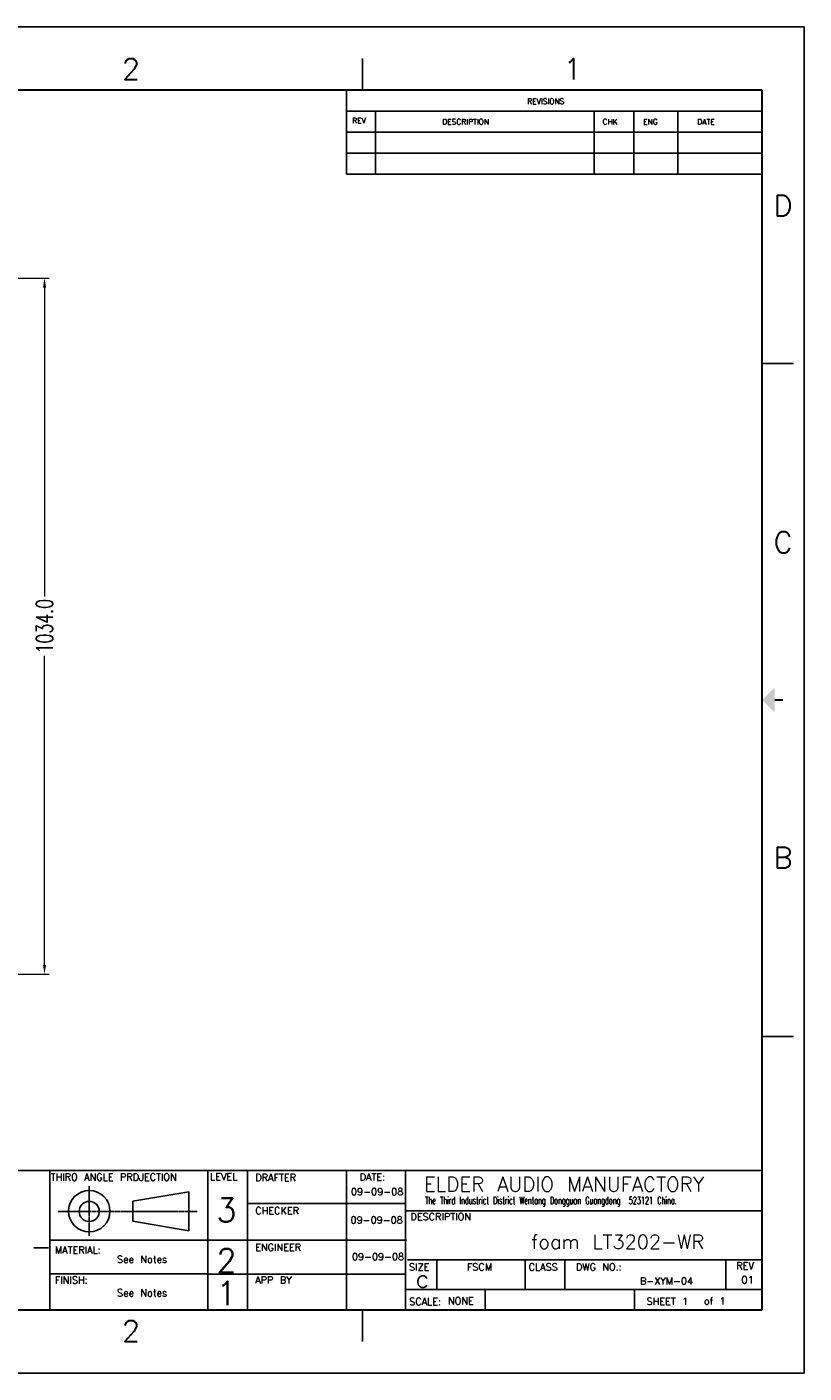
# Model space of a CAD drawing. Extents: x 7681 to 10331, y -1434 to 565.
# Tile 2 of 2: x 9177 to 10331, y -1434 to 565. Entities that reach past the tile are written whole.
import ezdxf
from ezdxf.enums import TextEntityAlignment as Align

# ---------------------------------------------------------------- set-up
doc = ezdxf.new("R2010")
doc.units = 0
doc.header["$LTSCALE"] = 7
doc.header["$MEASUREMENT"] = 0
doc.linetypes.add('CENTER', pattern=[0.6, 0.375, -0.075, 0.075, -0.075])
doc.layers.get('0').update_dxf_attribs({"linetype": 'CONTINUOUS'})
doc.layers.get('Defpoints').update_dxf_attribs({"linetype": 'CONTINUOUS'})
for name, color, linetype in [('5标注', 1, 'CONTINUOUS'), ('6文本', 5, 'CONTINUOUS'), ('Title Block', 7, 'CONTINUOUS')]:
    doc.layers.add(name, color=color, linetype=linetype)
doc.styles.add('Roman', font='romans')
doc.styles.get("Standard").update_dxf_attribs({"font": 'txt', "bigfont": 'gbcbig.shx'})
doc.styles.add('TXT', font='txt.shx', dxfattribs={"width": 0.7, "bigfont": 'INTECAD.SHX'})
doc.dimstyles.new('标准样式', dxfattribs={"dimscale": 7, "dimtxt": 3.5, "dimasz": 2, "dimexe": 1, "dimexo": 0, "dimgap": 1, "dimtad": 0, "dimdec": 1, "dimzin": 1, "dimdsep": 46, "dimtxsty": 'TXT', "dimcen": 0.09, "dimclrd": 5, "dimclre": 252, "dimadec": 1, "dimazin": 0, "dimtfac": 1, "dimtdec": 1, "dimtofl": 0, "dimtmove": 0, "dimatfit": 3, "dimfxl": 0, "dimtzin": 0, "dimlwd": 13, "dimlwe": 13, "dimarcsym": 0})

# ---------------------------------------------------------------- blocks, each defined once
blk = doc.blocks.new('*D31')
at = {"layer": '5标注', "color": 252, "lineweight": 13}
for p, q in [((9126.4, 191.9), (9209.8, 191.9)), ((9126.4, -842.1), (9209.8, -842.1))]:
    blk.add_line(p, q, dxfattribs=at)
at = {"layer": '5标注', "color": 5, "lineweight": 13}
for p, q in [((9202.8, 177.9), (9202.8, -280.9)), ((9202.8, -828.1), (9202.8, -369.3))]:
    blk.add_line(p, q, dxfattribs=at)
at = {"layer": '5标注', "color": 5}
for points in [[(9200.5, 177.9), (9205.1, 177.9), (9202.8, 191.9)], [(9200.5, -828.1), (9205.1, -828.1), (9202.8, -842.1)]]:
    blk.add_solid(points, dxfattribs=at)
at = {"layer": 'Defpoints', "color": 0}
for p in [(9126.4, 191.9), (9202.8, 191.9), (9126.4, -842.1)]:
    blk.add_point(p, dxfattribs=at)
at = {"layer": '5标注', "color": 0, "insert": (9202.8, -325.1), "char_height": 24.5, "attachment_point": 5, "rotation": 90, "style": 'TXT'}
blk.add_mtext('1034.0', dxfattribs=at)

msp = doc.modelspace()

# ---------------------------------------------------------------- linework, layer by layer
for p, q in [((9019.39, -1133.66), (10268.41, -1133.66)), ((9210.48, -1133.66), (9210.48, -1340.71)), ((9445.57, -1133.66), (9445.57, -1339.39)), ((9504.01, -1134.99), (9504.01, -1340.71)), ((9651.44, -1134.99), (9651.44, -1340.71)), ((9739.1, -1134.99), (9739.1, -1340.71)), ((9505.34, -1182.77), (9739.1, -1182.77)), ((9740.42, -1193.39), (10268.41, -1193.39)), ((9210.48, -1237.19), (9740.42, -1237.19)), ((9741.75, -1266.39), (10268.41, -1266.39)), ((9785.27, -1266.37), (9785.27, -1309.86)), ((9916.42, -1267.51), (9916.42, -1309.86)), ((9975.41, -1266.94), (9975.41, -1309.86)), ((10214.58, -1266.94), (10214.58, -1310.44)), ((9210.48, -1287.01), (9445.57, -1287.01)), ((9445.57, -1287.62), (9737.77, -1287.62)), ((9740.42, -1310.19), (10268.41, -1310.19)), ((9857.43, -1309.86), (9857.43, -1340.2))]:
    msp.add_line(p, q)
at = {"linetype": 'CENTER'}
for p, q in [((9269.23, -1157), (9269.23, -1230.79)), ((9222.98, -1194.33), (9429.55, -1194.33))]:
    msp.add_line(p, q, dxfattribs=at)
at = {"linetype": 'Continuous'}
for p, q in [((9334.16, -1179.11), (9416.91, -1165.04)), ((9334.16, -1208.97), (9334.16, -1179.11)), ((9416.91, -1165.04), (9416.91, -1223.04)), ((9416.91, -1223.04), (9334.16, -1208.68))]:
    msp.add_line(p, q, dxfattribs=at)
for centre, radius in [((9269.23, -1194.04), 30.74), ((9269.23, -1194.33), 14.94)]:
    msp.add_circle(centre, radius, dxfattribs=at)
at = {"layer": 'Title Block'}
for p, q in [((10330.9, 564.96), (7706.68, 564.96)), ((10330.9, -1434.44), (10330.9, 564.96)), ((9674.84, 471.24), (9674.84, 518.1)), ((9651.07, 471.24), (9651.07, 346.28)), ((9651.07, 440), (10268.41, 440)), ((9694.31, 346.28), (9694.31, 440)), ((10018.96, 346.28), (10018.96, 440)), ((10078.08, 346.28), (10078.08, 440)), ((10143.45, 346.28), (10143.45, 440)), ((9651.07, 408.76), (10268.41, 408.76)), ((9651.07, 377.52), (10268.41, 377.52)), ((9651.07, 346.28), (10268.41, 346.28)), ((10268.41, 65.11), (10315.28, 65.11)), ((10268.41, -934.59), (10315.28, -934.59)), ((9186.86, -1248.17), (9208.79, -1248.17)), ((10079.2, -1340.71), (10079.2, -1310.19)), ((9674.84, -1387.58), (9674.84, -1340.71)), ((7706.68, -1434.44), (10330.9, -1434.44))]:
    msp.add_line(p, q, dxfattribs=at)
at = {"layer": 'Title Block', "lineweight": 30}
for p, q in [((10268.41, 471.24), (7769.16, 471.24)), ((10268.41, -1340.71), (10268.41, 471.24)), ((7769.16, -1340.71), (10268.41, -1340.71))]:
    msp.add_line(p, q, dxfattribs=at)
at = {"layer": 'Title Block', "const_width": 2.5}
msp.add_lwpolyline([(10299.65, -434.74), (10287.16, -434.74)], dxfattribs=at)
at = {"layer": 'Title Block'}
msp.add_solid([(10287.16, -453.48), (10287.16, -415.99), (10268.41, -434.74)], dxfattribs=at)

# ---------------------------------------------------------------- texts
at = {"layer": '6文本', "style": 'Roman'}
for s, p in [('2', (9331.19, 502.48)), ('1', (9987.25, 502.48)), ('D', (10299.65, 299.42)), ('C', (10299.65, -200.43)), ('B', (10299.65, -669.04)), ('2', (9331.19, -1371.96))]:
    msp.add_text(s, height=31.24, dxfattribs=at).set_placement(p, align=Align.MIDDLE_CENTER)
for s, height, p in [('REVISIONS', 8.123, (9919.79, 450.31)), ('REV', 8.123, (9659.73, 421.79)), ('DESCRIPTION', 8.1226, (9793.57, 420.05)), ('CHK', 8.123, (10031.59, 420.05)), ('ENG', 8.123, (10091.92, 420.05)), ('DATE', 8.123, (10172.36, 420.05))]:
    msp.add_text(s, height=height, dxfattribs=at).set_placement(p)
at = {"layer": '6文本'}
for s, height, p in [('THIRO ANGLE PRDJECTION', 10.5339, (9211.99, -1148.67)), ('LEVEL', 10.534, (9448.56, -1148.03)), ('DRAFTER', 10.534, (9515.75, -1149.23)), ('DATE:', 10.534, (9670.81, -1148.6)), ('ELDER AUDIO MANUFACTORY', 21.6, (9766.17, -1164.79)), ('3', 35.11, (9458.01, -1209.94)), ('09-09-08', 10.534, (9658.01, -1170.42)), ('CHECKER', 10.534, (9515.75, -1198.37)), ('DESCRIPTION', 10.5339, (9746.29, -1207.44)), ('09-09-08', 10.534, (9657.2, -1212.41)), ('MATERIAL:', 10.534, (9218.09, -1256.95)), ('2', 35.11, (9458.01, -1284.87)), ('ENGINEER', 10.534, (9515.75, -1253.06)), ('09-09-08', 10.534, (9659.25, -1266.91)), ('See Notes', 10.534, (9310.51, -1270.71)), ('SIZE', 10.534, (9744.13, -1282.21)), ('FSCM', 10.534, (9830.04, -1282.21)), ('CLASS', 10.534, (9921.61, -1282.21)), ('DWG NO.:', 10.534, (9991.99, -1282.31)), ('REV', 10.534, (10230.15, -1280.39)), ('FINISH:', 10.534, (9218.09, -1301.64)), ('1', 35.11, (9458.01, -1333.52)), ('APP BY', 10.534, (9515.75, -1301.41)), ('c', 26.33, (9753.91, -1307.53)), ('B-XYM-04', 10.534, (10087.04, -1302.95)), ('See Notes', 10.534, (9310.51, -1320.53)), ('SCALE:', 10.534, (9744.34, -1333.42)), ('NONE', 10.534, (9801.85, -1332.42)), ('SHEET 1', 10.534, (10096.84, -1333.05)), ('of 1', 10.534, (10182.03, -1332.63))]:
    msp.add_text(s, height=height, dxfattribs=at).set_placement(p)
at = {"layer": '6文本', "width": 0.65}
msp.add_text('The Third Industrict District Wentang Dongguan Guangdong  523121 China.', height=10.8, dxfattribs=at).set_placement((9768.04, -1183.43))
at = {"layer": '6文本', "color": 0, "linetype": 'Continuous', "oblique": 0.00002}
msp.add_text('01', height=11.179, dxfattribs=at).set_placement((10237.51, -1301.56))
at = {"layer": '6文本', "insert": (7840.74, -415.75), "char_height": 25, "width": 5091.6519, "attachment_point": 1, "style": 'TXT'}
msp.add_mtext('{\\fArial|b0|i0|c0|p34;HD-525B Adhesive\\P\\P1. Performance Index\\P\\H0.75x;   \\P   Appearance: black viscous liquid\\P\\fTimes New Roman|b0|i0|c0|p18;   \\fArial|b0|i0|c0|p34;Viscosity: 10000-15000(cps/25\\fTimes New Roman|b0|i0|c0|p18;℃\\fArial|b0|i0|c0|p34;)  \\P   Specific weight: 0.9\\fSimSun|b0|i0|c134|p2;2±\\fArial|b0|i0|c0|p34;0.02(g/cm3,20\\fSimSun|b0|i0|c134|p2;℃\\fArial|b0|i0|c0|p34;) \\P   Frozen composition: 30\\fSimSun|b0|i0|c134|p2;±\\fArial|b0|i0|c0|p34;2%\\P   Primary drying time: 2 hrs (25\\fSimSun|b0|i0|c134|p2;℃\\fArial|b0|i0|c0|p34;)\\P   Validity: 6 months (25\\fSimSun|b0|i0|c134|p2;℃\\fArial|b0|i0|c0|p34;)\\P\\H1.333x;2. Usage\\P\\pi40;\\H0.75x;Both manual operation and using the machine to rubberize will be available.\\P\\pi0;\\P\\H1.333x;3. Cautions\\P\\pi-40,l40;\\H0.75x;1). When using the toluol as the diluents, do not use it until keep it away for 2 hours.\\P\\pi0,l0;2). Keep the workplace well-ventilated.\\P3). Keep far away from fire when using and storing.\\P4). Keep your skin far away from this item, and never touch it.\\P   If it happens, wash your skin immediately using the suds.\\P\\pi-40,l40;5). Keep this item in dry and cool place, and keep the storing temperature under 25\\fSimSun|b0|i0|c134|p2;℃\\fArial|b0|i0|c0|p34;.\\P\\pi0,l0;\\P\\H1.333x;4. Packing specification\\P\\H0.75x;   15Kg/bucket.}', dxfattribs=at)
at = {"layer": '6文本', "insert": (9925.42, -1228.91), "char_height": 21.0678, "attachment_point": 1}
msp.add_mtext('foam LT3202-WR', dxfattribs=at)

# ---------------------------------------------------------------- dimensions: what is measured, and where the dimension line sits
at = {"layer": '5标注'}
dim = msp.add_linear_dim(base=(9202.82, 191.9), p1=(9126.36, -842.1), p2=(9126.36, 191.9), angle=90, dimstyle='标准样式', override={"dimscale": 7}, dxfattribs=at)
dim.commit()
dim.dimension.update_dxf_attribs({"geometry": '*D31', "text_midpoint": (9202.82, -325.1)})

doc.saveas('drawing.dxf')
